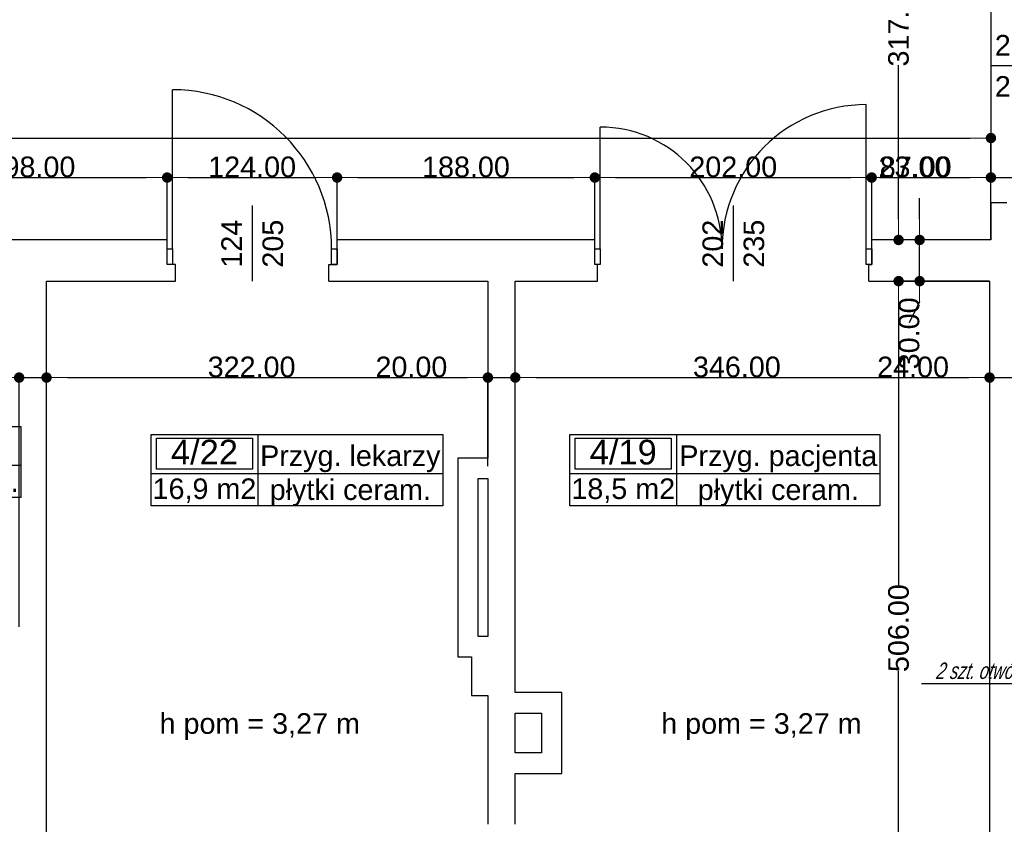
# Model space of a CAD drawing. Header units: millimetres. Extents: x -175445 to -20415, y -559200 to 231527.
# Tile 102 of 256: x -111174 to -103991, y -167691 to -161825. Entities that reach past the tile are written whole.
import ezdxf
from ezdxf import colors
from ezdxf.entities.mleader import LeaderData, LeaderLine
from ezdxf.enums import TextEntityAlignment as Align
from ezdxf.lldxf.tags import DXFTag
from ezdxf.math import Vec2, Vec3

# ---------------------------------------------------------------- set-up
doc = ezdxf.new("R2010")
doc.units = ezdxf.units.MM
doc.header["$MEASUREMENT"] = 0
for name, color, linetype in [('Drzwi', 7, 'Continuous'), ('Obiekt', 7, 'Continuous'), ('Strefa', 9, 'Continuous'), ('Słup', 7, 'Continuous'), ('Tekst', 7, 'Continuous'), ('Wymiary', 9, 'Continuous'), ('Ściana', 7, 'Continuous')]:
    doc.layers.add(name, color=color, linetype=linetype)
doc.layers.add('PT - otworowanie wyżej', color=4, linetype='DASH', lineweight=18)
doc.styles.add('Arial', font='txt')
doc.styles.add('ROMANS-ITALIC', font='ariali.ttf', dxfattribs={"width": 0.7, "oblique": 12})
doc.styles.add('Times new roman', font='txt')
tags = doc.linetypes.add('DASH', pattern=[15, 10, -5]).pattern_tags.tags
tags[6:7] = [DXFTag(74, 4), DXFTag(75, 0), DXFTag(340, '0'), DXFTag(46, 0.0), DXFTag(50, 0.0), DXFTag(44, 0.0), DXFTag(45, 0.0)]
tags[4:5] = [DXFTag(74, 4), DXFTag(75, 0), DXFTag(340, '0'), DXFTag(46, 0.0), DXFTag(50, 0.0), DXFTag(44, 0.0), DXFTag(45, 0.0)]
doc.dimstyles.new('GENERATED_STYLE__1', dxfattribs={"dimtxt": 150, "dimasz": 152, "dimexe": 0.18, "dimexo": 0, "dimgap": 0.09, "dimtad": 1, "dimtih": 1, "dimtoh": 1, "dimlfac": 0.1, "dimzin": 0, "dimdsep": 46, "dimtxsty": 'Arial', "dimblk": 'ARROWHEAD_11', "dimblk1": 'ARROWHEAD_11', "dimblk2": 'ARROWHEAD_11', "dimcen": 0.09, "dimclrd": 256, "dimclre": 256, "dimclrt": 256, "dimazin": 0, "dimtfac": 1, "dimtdec": 4, "dimtmove": 0, "dimatfit": 3, "dimfxl": 1, "dimtolj": 1, "dimtzin": 0, "dimarcsym": 0})
doc.dimstyles.new('GENERATED_STYLE__2', dxfattribs={"dimtxt": 150, "dimasz": 152, "dimexe": 0.18, "dimexo": 0, "dimgap": 0.09, "dimtad": 1, "dimlfac": 0.1, "dimzin": 0, "dimdsep": 46, "dimtxsty": 'Arial', "dimblk": 'ARROWHEAD_11', "dimblk1": 'ARROWHEAD_11', "dimblk2": 'ARROWHEAD_11', "dimcen": 0.09, "dimclrd": 256, "dimclre": 256, "dimclrt": 256, "dimazin": 0, "dimtfac": 1, "dimtdec": 4, "dimtmove": 0, "dimatfit": 3, "dimfxl": 1, "dimtolj": 1, "dimtzin": 0, "dimarcsym": 0})

# ---------------------------------------------------------------- blocks, each defined once
blk = doc.blocks.new('Przyg. pacjenta_4_19_19', base_point=(-106381.1, 30237.9))
at = {"layer": 'Strefa'}
for p, q in [((-107160.1, 30520.7), (-104897.9, 30520.7)), ((-107160.1, 30002.2), (-107160.1, 30520.7)), ((-107121.2, 30494.8), (-106420, 30494.8)), ((-107121.2, 30268.5), (-107121.2, 30494.8)), ((-106420, 30494.8), (-106420, 30268.5)), ((-106381.1, 30520.7), (-106381.1, 30002.2)), ((-104897.9, 30520.7), (-104897.9, 30002.2)), ((-106420, 30268.5), (-107121.2, 30268.5)), ((-107160.1, 30237.9), (-104897.9, 30237.9)), ((-104897.9, 30002.2), (-107160.1, 30002.2))]:
    blk.add_line(p, q, dxfattribs=at)
at = {"layer": 'Strefa', "style": 'Arial'}
for tag, height, p in [('ROOM_NUMBER', 180, (-106770.6, 30392.8)), ('ROOM_NAME', 150, (-105639.5, 30366.3)), ('ROOM_CALC_AREA', 150, (-106770.6, 30125.8)), ('floor_f', 150, (-105639.5, 30118.8))]:
    blk.add_attdef(tag, text='', height=height, dxfattribs=at).set_placement(p, align=Align.MIDDLE_CENTER)
blk = doc.blocks.new('Przyg. lekarzy_4_22_22', base_point=(-109436.5, 30237.9))
at = {"layer": 'Strefa'}
for p, q in [((-110215.5, 30520.7), (-108087.2, 30520.7)), ((-110215.5, 30002.2), (-110215.5, 30520.7)), ((-110176.6, 30494.8), (-109475.4, 30494.8)), ((-110176.6, 30268.5), (-110176.6, 30494.8)), ((-109475.4, 30494.8), (-109475.4, 30268.5)), ((-109436.5, 30520.7), (-109436.5, 30002.2)), ((-108087.2, 30520.7), (-108087.2, 30002.2)), ((-109475.4, 30268.5), (-110176.6, 30268.5)), ((-110215.5, 30237.9), (-108087.2, 30237.9)), ((-108087.2, 30002.2), (-110215.5, 30002.2))]:
    blk.add_line(p, q, dxfattribs=at)
at = {"layer": 'Strefa', "style": 'Arial'}
for tag, height, p in [('ROOM_NUMBER', 180, (-109826, 30392.8)), ('ROOM_NAME', 150, (-108761.8, 30366.3)), ('ROOM_CALC_AREA', 150, (-109826, 30125.8)), ('floor_f', 150, (-108761.8, 30118.8))]:
    blk.add_attdef(tag, text='', height=height, dxfattribs=at).set_placement(p, align=Align.MIDDLE_CENTER)
blk = doc.blocks.new('Pom. tech._4_23_23', base_point=(-112372.9, 30297))
at = {"layer": 'Strefa'}
for p, q in [((-113107, 30579.9), (-111164.8, 30579.9)), ((-113107, 30061.3), (-113107, 30579.9)), ((-113070.3, 30553.9), (-112409.6, 30553.9)), ((-113070.3, 30327.6), (-113070.3, 30553.9)), ((-112409.6, 30553.9), (-112409.6, 30327.6)), ((-112372.9, 30579.9), (-112372.9, 30061.3)), ((-111164.8, 30579.9), (-111164.8, 30061.3)), ((-112409.6, 30327.6), (-113070.3, 30327.6)), ((-113107, 30297), (-111164.8, 30297)), ((-111164.8, 30061.3), (-113107, 30061.3))]:
    blk.add_line(p, q, dxfattribs=at)
at = {"layer": 'Strefa', "style": 'Arial'}
for tag, height, p in [('ROOM_NUMBER', 180, (-112739.9, 30451.9)), ('ROOM_NAME', 150, (-111768.8, 30445.8)), ('ROOM_CALC_AREA', 150, (-112739.9, 30184.9)), ('floor_f', 150, (-111768.8, 30177.9))]:
    blk.add_attdef(tag, text='', height=height, dxfattribs=at).set_placement(p, align=Align.MIDDLE_CENTER)
blk = doc.blocks.new('ARROWHEAD_11')
at = {"color": 0, "linetype": 'Continuous', "lineweight": 0}
blk.add_line((0, 0), (-1, 0), dxfattribs=at)
at = {"color": 0, "linetype": 'Continuous', "lineweight": 0, "const_width": 0.25, "flags": 128}
blk.add_lwpolyline([(-0.125, 0, 1), (0.125, 0, 1)], format="xyb", close=True, dxfattribs=at)
blk = doc.blocks.new('*D1220')
at = {"layer": 'Defpoints', "color": 0}
for p in [(-110098, -162975.4), (-112078, -163430.6), (-110098, -163430.6)]:
    blk.add_point(p, dxfattribs=at)
at = {"layer": 'Wymiary', "lineweight": -2}
for p, q in [((-112078, -163430.6), (-112078, -162975.2)), ((-111926, -162975.4), (-110250, -162975.4)), ((-110098, -163430.6), (-110098, -162975.2))]:
    blk.add_line(p, q, dxfattribs=at)
at = {"layer": 'Wymiary', "lineweight": -2, "xscale": 152, "yscale": 152, "zscale": 152, "rotation": 180}
blk.add_blockref('ARROWHEAD_11', (-112078, -162975.4), dxfattribs=at)
at = {"layer": 'Wymiary', "lineweight": -2, "xscale": 152, "yscale": 152, "zscale": 152}
blk.add_blockref('ARROWHEAD_11', (-110098, -162975.4), dxfattribs=at)
at = {"layer": 'Wymiary', "lineweight": 13, "insert": (-111088, -162898.7), "char_height": 150, "attachment_point": 5, "style": 'Arial'}
blk.add_mtext('\\A1;198.00', dxfattribs=at)
blk = doc.blocks.new('*D1221')
at = {"layer": 'Defpoints', "color": 0}
for p in [(-108858, -162975.4), (-110098, -163430.6), (-108858, -163430.6)]:
    blk.add_point(p, dxfattribs=at)
at = {"layer": 'Wymiary', "lineweight": -2}
for p, q in [((-110098, -163430.6), (-110098, -162975.2)), ((-109946, -162975.4), (-109010, -162975.4)), ((-108858, -163430.6), (-108858, -162975.2))]:
    blk.add_line(p, q, dxfattribs=at)
at = {"layer": 'Wymiary', "lineweight": -2, "xscale": 152, "yscale": 152, "zscale": 152, "rotation": 180}
blk.add_blockref('ARROWHEAD_11', (-110098, -162975.4), dxfattribs=at)
at = {"layer": 'Wymiary', "lineweight": -2, "xscale": 152, "yscale": 152, "zscale": 152}
blk.add_blockref('ARROWHEAD_11', (-108858, -162975.4), dxfattribs=at)
at = {"layer": 'Wymiary', "lineweight": 13, "insert": (-109478, -162898.7), "char_height": 150, "attachment_point": 5, "style": 'Arial'}
blk.add_mtext('\\A1;124.00', dxfattribs=at)
blk = doc.blocks.new('*D1222')
at = {"layer": 'Defpoints', "color": 0}
for p in [(-106978, -162975.4), (-108858, -163430.6), (-106978, -163430.6)]:
    blk.add_point(p, dxfattribs=at)
at = {"layer": 'Wymiary', "lineweight": -2}
for p, q in [((-108858, -163430.6), (-108858, -162975.2)), ((-108706, -162975.4), (-107130, -162975.4)), ((-106978, -163430.6), (-106978, -162975.2))]:
    blk.add_line(p, q, dxfattribs=at)
at = {"layer": 'Wymiary', "lineweight": -2, "xscale": 152, "yscale": 152, "zscale": 152, "rotation": 180}
blk.add_blockref('ARROWHEAD_11', (-108858, -162975.4), dxfattribs=at)
at = {"layer": 'Wymiary', "lineweight": -2, "xscale": 152, "yscale": 152, "zscale": 152}
blk.add_blockref('ARROWHEAD_11', (-106978, -162975.4), dxfattribs=at)
at = {"layer": 'Wymiary', "lineweight": 13, "insert": (-107918, -162898.7), "char_height": 150, "attachment_point": 5, "style": 'Arial'}
blk.add_mtext('\\A1;188.00', dxfattribs=at)
blk = doc.blocks.new('*D1223')
at = {"layer": 'Defpoints', "color": 0}
for p in [(-104958, -162975.4), (-106978, -163430.6), (-104958, -163430.6)]:
    blk.add_point(p, dxfattribs=at)
at = {"layer": 'Wymiary', "lineweight": -2}
for p, q in [((-106978, -163430.6), (-106978, -162975.2)), ((-106826, -162975.4), (-105110, -162975.4)), ((-104958, -163430.6), (-104958, -162975.2))]:
    blk.add_line(p, q, dxfattribs=at)
at = {"layer": 'Wymiary', "lineweight": -2, "xscale": 152, "yscale": 152, "zscale": 152, "rotation": 180}
blk.add_blockref('ARROWHEAD_11', (-106978, -162975.4), dxfattribs=at)
at = {"layer": 'Wymiary', "lineweight": -2, "xscale": 152, "yscale": 152, "zscale": 152}
blk.add_blockref('ARROWHEAD_11', (-104958, -162975.4), dxfattribs=at)
at = {"layer": 'Wymiary', "lineweight": 13, "insert": (-105968, -162898.7), "char_height": 150, "attachment_point": 5, "style": 'Arial'}
blk.add_mtext('\\A1;202.00', dxfattribs=at)
blk = doc.blocks.new('*D1224')
at = {"layer": 'Defpoints', "color": 0}
for p in [(-104088, -161600.6), (-104088, -162975.4), (-104958, -163430.6)]:
    blk.add_point(p, dxfattribs=at)
at = {"layer": 'Wymiary', "lineweight": -2}
for p, q in [((-104088, -161600.6), (-104088, -162975.6)), ((-104958, -163430.6), (-104958, -162975.2)), ((-104806, -162975.4), (-104240, -162975.4))]:
    blk.add_line(p, q, dxfattribs=at)
at = {"layer": 'Wymiary', "lineweight": -2, "xscale": 152, "yscale": 152, "zscale": 152, "rotation": 180}
blk.add_blockref('ARROWHEAD_11', (-104958, -162975.4), dxfattribs=at)
at = {"layer": 'Wymiary', "lineweight": -2, "xscale": 152, "yscale": 152, "zscale": 152}
blk.add_blockref('ARROWHEAD_11', (-104088, -162975.4), dxfattribs=at)
at = {"layer": 'Wymiary', "lineweight": 13, "insert": (-104636.8, -162898.7), "char_height": 150, "attachment_point": 5, "style": 'Arial'}
blk.add_mtext('\\A1;87.00', dxfattribs=at)
blk = doc.blocks.new('*D1225')
at = {"layer": 'Defpoints', "color": 0}
for p in [(-104088, -161600.6), (-103858, -161600.6), (-103858, -162975.4)]:
    blk.add_point(p, dxfattribs=at)
at = {"layer": 'Wymiary', "lineweight": -2}
for p, q in [((-104088, -161600.6), (-104088, -162975.6)), ((-103858, -161600.6), (-103858, -162975.6)), ((-104900.3, -162975.4), (-104392, -162975.4)), ((-104392, -162975.4), (-104240, -162975.4)), ((-104088, -162975.4), (-103858, -162975.4)), ((-103706, -162975.4), (-103554, -162975.4))]:
    blk.add_line(p, q, dxfattribs=at)
at = {"layer": 'Wymiary', "lineweight": -2, "xscale": 152, "yscale": 152, "zscale": 152}
blk.add_blockref('ARROWHEAD_11', (-104088, -162975.4), dxfattribs=at)
at = {"layer": 'Wymiary', "lineweight": -2, "xscale": 152, "yscale": 152, "zscale": 152, "rotation": 180}
blk.add_blockref('ARROWHEAD_11', (-103858, -162975.4), dxfattribs=at)
at = {"layer": 'Wymiary', "lineweight": 13, "insert": (-104646.2, -162898.6), "char_height": 150, "attachment_point": 5, "style": 'Arial'}
blk.add_mtext('\\A1;23.00', dxfattribs=at)
blk = doc.blocks.new('*D1238')
at = {"layer": 'Defpoints', "color": 0}
for p in [(-104088, -162687.4), (-125758, -163170.6), (-104088, -163430.6)]:
    blk.add_point(p, dxfattribs=at)
at = {"layer": 'Wymiary', "lineweight": -2}
for p, q in [((-125758, -163170.6), (-125758, -162687.2)), ((-125606, -162687.4), (-104240, -162687.4)), ((-104088, -163430.6), (-104088, -162687.2))]:
    blk.add_line(p, q, dxfattribs=at)
at = {"layer": 'Wymiary', "lineweight": -2, "xscale": 152, "yscale": 152, "zscale": 152, "rotation": 180}
blk.add_blockref('ARROWHEAD_11', (-125758, -162687.4), dxfattribs=at)
at = {"layer": 'Wymiary', "lineweight": -2, "xscale": 152, "yscale": 152, "zscale": 152}
blk.add_blockref('ARROWHEAD_11', (-104088, -162687.4), dxfattribs=at)
at = {"layer": 'Wymiary', "lineweight": 13, "insert": (-114923, -162610.7), "char_height": 150, "attachment_point": 5, "style": 'Arial'}
blk.add_mtext('\\A1;2167.00', dxfattribs=at)
blk = doc.blocks.new('*D1500')
at = {"layer": 'Defpoints', "color": 0}
for p in [(-104761.7, -163730.6), (-104098, -163730.6), (-104258, -168790.6)]:
    blk.add_point(p, dxfattribs=at)
at = {"layer": 'Wymiary', "lineweight": -2}
for p, q in [((-104098, -163730.6), (-104761.8, -163730.6)), ((-104761.7, -163882.6), (-104761.7, -165949.4)), ((-104761.7, -168638.6), (-104761.7, -166571.8)), ((-104258, -168790.6), (-104761.8, -168790.6))]:
    blk.add_line(p, q, dxfattribs=at)
at = {"layer": 'Wymiary', "lineweight": -2, "xscale": 152, "yscale": 152, "zscale": 152}
for p, rotation in [((-104761.7, -163730.6), 90), ((-104761.7, -168790.6), 270)]:
    blk.add_blockref('ARROWHEAD_11', p, dxfattribs=dict(at, rotation=rotation))
at = {"layer": 'Wymiary', "lineweight": 13, "insert": (-104761.7, -166260.6), "char_height": 150, "attachment_point": 5, "rotation": 90, "style": 'Arial'}
blk.add_mtext('\\A1;506.00', dxfattribs=at)
blk = doc.blocks.new('*D1501')
at = {"layer": 'Defpoints', "color": 0}
for p in [(-104608.2, -163430.6), (-104088, -163430.6), (-104098, -163730.6)]:
    blk.add_point(p, dxfattribs=at)
at = {"layer": 'Wymiary', "lineweight": -2}
for p, q in [((-104608.2, -163278.6), (-104608.2, -163126.6)), ((-104088, -163430.6), (-104608.4, -163430.6)), ((-104608.2, -163730.6), (-104608.2, -163430.6)), ((-104098, -163730.6), (-104608.4, -163730.6)), ((-104608.2, -163882.6), (-104684.9, -164034.6))]:
    blk.add_line(p, q, dxfattribs=at)
at = {"layer": 'Wymiary', "lineweight": -2, "xscale": 152, "yscale": 152, "zscale": 152}
for p, rotation in [((-104608.2, -163430.6), 270), ((-104608.2, -163730.6), 90)]:
    blk.add_blockref('ARROWHEAD_11', p, dxfattribs=dict(at, rotation=rotation))
at = {"layer": 'Wymiary', "lineweight": 13, "insert": (-104684.9, -164111.4), "char_height": 150, "attachment_point": 5, "rotation": 90, "style": 'Arial'}
blk.add_mtext('\\A1;30.00', dxfattribs=at)
blk = doc.blocks.new('*D1502')
at = {"layer": 'Defpoints', "color": 0}
for p in [(-104761.7, -160260.6), (-104088, -160260.6), (-104088, -163430.6)]:
    blk.add_point(p, dxfattribs=at)
at = {"layer": 'Wymiary', "lineweight": -2}
for p, q in [((-104088, -160260.6), (-104761.8, -160260.6)), ((-104761.7, -160412.6), (-104761.7, -161534.5)), ((-104761.7, -163278.6), (-104761.7, -162156.8)), ((-104088, -163430.6), (-104761.8, -163430.6))]:
    blk.add_line(p, q, dxfattribs=at)
at = {"layer": 'Wymiary', "lineweight": -2, "xscale": 152, "yscale": 152, "zscale": 152}
for p, rotation in [((-104761.7, -160260.6), 90), ((-104761.7, -163430.6), 270)]:
    blk.add_blockref('ARROWHEAD_11', p, dxfattribs=dict(at, rotation=rotation))
at = {"layer": 'Wymiary', "lineweight": 13, "insert": (-104761.7, -161845.6), "char_height": 150, "attachment_point": 5, "rotation": 90, "style": 'Arial'}
blk.add_mtext('\\A1;317.00', dxfattribs=at)
blk = doc.blocks.new('*D1505')
at = {"layer": 'Defpoints', "color": 0}
for p in [(-110978, -164433.7), (-111178, -166250.6), (-110978, -166250.6)]:
    blk.add_point(p, dxfattribs=at)
at = {"layer": 'Wymiary', "lineweight": -2}
for p, q in [((-111990.3, -164433.7), (-111482, -164433.7)), ((-111482, -164433.7), (-111330, -164433.7)), ((-111178, -166250.6), (-111178, -164433.6)), ((-111178, -164433.7), (-110978, -164433.7)), ((-110978, -166250.6), (-110978, -164433.6)), ((-110826, -164433.7), (-110674, -164433.7))]:
    blk.add_line(p, q, dxfattribs=at)
at = {"layer": 'Wymiary', "lineweight": -2, "xscale": 152, "yscale": 152, "zscale": 152}
blk.add_blockref('ARROWHEAD_11', (-111178, -164433.7), dxfattribs=at)
at = {"layer": 'Wymiary', "lineweight": -2, "xscale": 152, "yscale": 152, "zscale": 152, "rotation": 180}
blk.add_blockref('ARROWHEAD_11', (-110978, -164433.7), dxfattribs=at)
at = {"layer": 'Wymiary', "lineweight": 13, "insert": (-111736.2, -164357.1), "char_height": 150, "attachment_point": 5, "style": 'Arial'}
blk.add_mtext('\\A1;20.00', dxfattribs=at)
blk = doc.blocks.new('*D1506')
at = {"layer": 'Defpoints', "color": 0}
for p in [(-107758, -164433.7), (-107758, -165080.6), (-110978, -166250.6)]:
    blk.add_point(p, dxfattribs=at)
at = {"layer": 'Wymiary', "lineweight": -2}
for p, q in [((-110978, -166250.6), (-110978, -164433.6)), ((-110826, -164433.7), (-107910, -164433.7)), ((-107758, -165080.6), (-107758, -164433.6))]:
    blk.add_line(p, q, dxfattribs=at)
at = {"layer": 'Wymiary', "lineweight": -2, "xscale": 152, "yscale": 152, "zscale": 152, "rotation": 180}
blk.add_blockref('ARROWHEAD_11', (-110978, -164433.7), dxfattribs=at)
at = {"layer": 'Wymiary', "lineweight": -2, "xscale": 152, "yscale": 152, "zscale": 152}
blk.add_blockref('ARROWHEAD_11', (-107758, -164433.7), dxfattribs=at)
at = {"layer": 'Wymiary', "lineweight": 13, "insert": (-109481.8, -164357), "char_height": 150, "attachment_point": 5, "style": 'Arial'}
blk.add_mtext('\\A1;322.00', dxfattribs=at)
blk = doc.blocks.new('*D1507')
at = {"layer": 'Defpoints', "color": 0}
for p in [(-107558, -164433.7), (-107758, -165080.6), (-107558, -165080.6)]:
    blk.add_point(p, dxfattribs=at)
at = {"layer": 'Wymiary', "lineweight": -2}
for p, q in [((-108570.3, -164433.7), (-108062, -164433.7)), ((-108062, -164433.7), (-107910, -164433.7)), ((-107758, -165080.6), (-107758, -164433.6)), ((-107758, -164433.7), (-107558, -164433.7)), ((-107558, -165080.6), (-107558, -164433.6)), ((-107406, -164433.7), (-107254, -164433.7))]:
    blk.add_line(p, q, dxfattribs=at)
at = {"layer": 'Wymiary', "lineweight": -2, "xscale": 152, "yscale": 152, "zscale": 152}
blk.add_blockref('ARROWHEAD_11', (-107758, -164433.7), dxfattribs=at)
at = {"layer": 'Wymiary', "lineweight": -2, "xscale": 152, "yscale": 152, "zscale": 152, "rotation": 180}
blk.add_blockref('ARROWHEAD_11', (-107558, -164433.7), dxfattribs=at)
at = {"layer": 'Wymiary', "lineweight": 13, "insert": (-108316.2, -164357.1), "char_height": 150, "attachment_point": 5, "style": 'Arial'}
blk.add_mtext('\\A1;20.00', dxfattribs=at)
blk = doc.blocks.new('*D1508')
at = {"layer": 'Defpoints', "color": 0}
for p in [(-104098, -163730.6), (-104098, -164433.7), (-107558, -165080.6)]:
    blk.add_point(p, dxfattribs=at)
at = {"layer": 'Wymiary', "lineweight": -2}
for p, q in [((-104098, -163730.6), (-104098, -164433.9)), ((-107558, -165080.6), (-107558, -164433.6)), ((-107406, -164433.7), (-104250, -164433.7))]:
    blk.add_line(p, q, dxfattribs=at)
at = {"layer": 'Wymiary', "lineweight": -2, "xscale": 152, "yscale": 152, "zscale": 152, "rotation": 180}
blk.add_blockref('ARROWHEAD_11', (-107558, -164433.7), dxfattribs=at)
at = {"layer": 'Wymiary', "lineweight": -2, "xscale": 152, "yscale": 152, "zscale": 152}
blk.add_blockref('ARROWHEAD_11', (-104098, -164433.7), dxfattribs=at)
at = {"layer": 'Wymiary', "lineweight": 13, "insert": (-105941.8, -164357), "char_height": 150, "attachment_point": 5, "style": 'Arial'}
blk.add_mtext('\\A1;346.00', dxfattribs=at)
blk = doc.blocks.new('*D1509')
at = {"layer": 'Defpoints', "color": 0}
for p in [(-104098, -163730.6), (-103858, -164160.6), (-103858, -164433.7)]:
    blk.add_point(p, dxfattribs=at)
at = {"layer": 'Wymiary', "lineweight": -2}
for p, q in [((-104098, -163730.6), (-104098, -164433.9)), ((-103858, -164160.6), (-103858, -164433.9)), ((-104910.3, -164433.7), (-104402, -164433.7)), ((-104402, -164433.7), (-104250, -164433.7)), ((-104098, -164433.7), (-103858, -164433.7)), ((-103706, -164433.7), (-103554, -164433.7))]:
    blk.add_line(p, q, dxfattribs=at)
at = {"layer": 'Wymiary', "lineweight": -2, "xscale": 152, "yscale": 152, "zscale": 152}
blk.add_blockref('ARROWHEAD_11', (-104098, -164433.7), dxfattribs=at)
at = {"layer": 'Wymiary', "lineweight": -2, "xscale": 152, "yscale": 152, "zscale": 152, "rotation": 180}
blk.add_blockref('ARROWHEAD_11', (-103858, -164433.7), dxfattribs=at)
at = {"layer": 'Wymiary', "lineweight": 13, "insert": (-104656.2, -164357.1), "char_height": 150, "attachment_point": 5, "style": 'Arial'}
blk.add_mtext('\\A1;24.00', dxfattribs=at)

msp = doc.modelspace()

# ---------------------------------------------------------------- linework, layer by layer
at = {"layer": 'Drzwi', "color": 253}
for p, q in [((-110058.019, -163495.636), (-110058.019, -162335.636)), ((-104998.019, -163495.636), (-104998.019, -162443.636)), ((-106938.019, -163495.636), (-106938.019, -162607.636)), ((-110098.019, -163495.636), (-110058.019, -163495.636)), ((-110098.019, -163610.636), (-110098.019, -163495.636)), ((-110098.019, -163610.636), (-110098.019, -163495.636)), ((-110058.019, -163495.636), (-110058.019, -163610.636)), ((-108898.019, -163610.636), (-108898.019, -163495.636)), ((-108898.019, -163495.636), (-108858.019, -163495.636)), ((-108858.019, -163495.636), (-108858.019, -163610.636)), ((-108858.019, -163610.636), (-108858.019, -163495.636)), ((-106978.019, -163495.636), (-106938.019, -163495.636)), ((-106978.019, -163610.636), (-106978.019, -163495.636)), ((-106978.019, -163610.636), (-106978.019, -163495.636)), ((-106938.019, -163495.636), (-106938.019, -163610.636)), ((-104998.019, -163610.636), (-104998.019, -163495.636)), ((-104998.019, -163495.636), (-104958.019, -163495.636)), ((-104958.019, -163495.636), (-104958.019, -163610.636)), ((-104958.019, -163610.636), (-104958.019, -163495.636)), ((-110058.019, -163610.636), (-110098.019, -163610.636)), ((-110038.019, -163610.636), (-110098.019, -163610.636)), ((-108918.019, -163610.636), (-108858.019, -163610.636)), ((-108858.019, -163610.636), (-108898.019, -163610.636)), ((-106938.019, -163610.636), (-106978.019, -163610.636)), ((-106958.019, -163610.636), (-106978.019, -163610.636)), ((-104958.019, -163610.636), (-104998.019, -163610.636)), ((-104978.019, -163610.636), (-104958.019, -163610.636))]:
    msp.add_line(p, q, dxfattribs=at)
for centre, radius, start, end in [((-110058.019, -163495.636), 1160, 0, 90), ((-104998.019, -163495.636), 1052, 90, 180), ((-106938.019, -163495.636), 888, 0, 90)]:
    msp.add_arc(centre, radius, start, end, dxfattribs=at)
at = {"layer": 'Obiekt', "color": 253}
for p, q in [((-103606.64, -162160.636), (-104088.019, -162160.636)), ((-109478.019, -163179.258), (-109478.019, -163730.636)), ((-105968.019, -163179.258), (-105968.019, -163730.636))]:
    msp.add_line(p, q, dxfattribs=at)
at = {"layer": 'Słup', "color": 253}
for p, q in [((-107878.019, -166470.636), (-107878.019, -166750.636)), ((-107878.019, -166750.636), (-107758.019, -166750.636))]:
    msp.add_line(p, q, dxfattribs=at)
at = {"layer": 'Ściana', "color": 253}
for p, q in [((-103973.019, -163160.636), (-104088.019, -163160.636)), ((-110098.019, -163495.636), (-110098.019, -163430.636)), ((-108858.019, -163495.636), (-108858.019, -163430.636)), ((-106978.019, -163495.636), (-106978.019, -163430.636)), ((-104958.019, -163495.636), (-104958.019, -163430.636)), ((-110098.019, -163610.636), (-110098.019, -163495.636)), ((-108858.019, -163610.636), (-108858.019, -163495.636)), ((-106978.019, -163610.636), (-106978.019, -163495.636)), ((-104958.019, -163610.636), (-104958.019, -163495.636)), ((-110038.019, -163610.636), (-110098.019, -163610.636)), ((-110038.019, -163730.636), (-110038.019, -163610.636)), ((-108918.019, -163730.636), (-108918.019, -163610.636)), ((-108918.019, -163610.636), (-108858.019, -163610.636)), ((-106958.019, -163610.636), (-106978.019, -163610.636)), ((-106958.019, -163730.636), (-106958.019, -163610.636)), ((-104978.019, -163730.636), (-104978.019, -163610.636)), ((-104978.019, -163610.636), (-104958.019, -163610.636))]:
    msp.add_line(p, q, dxfattribs=at)
at = {"layer": 'Ściana', "color": 253, "flags": 128}
for points in [[(-104088.019, -163160.636), (-104088.019, -163430.636)], [(-110098.019, -163430.636), (-112078.019, -163430.636)], [(-106978.019, -163430.636), (-108858.019, -163430.636)], [(-104088.019, -163430.636), (-104958.019, -163430.636)], [(-110978.019, -163730.636), (-110038.019, -163730.636)], [(-110978.019, -169070.636), (-110978.019, -163730.636)], [(-108918.019, -163730.636), (-107758.019, -163730.636)], [(-107758.019, -163730.636), (-107758.019, -165020.636)], [(-107558.019, -163730.636), (-106958.019, -163730.636)], [(-107558.019, -166730.636), (-107558.019, -163730.636)], [(-104978.019, -163730.636), (-104098.019, -163730.636)], [(-104098.019, -163730.636), (-104098.019, -168790.636)], [(-107758.019, -165020.636), (-107978.019, -165020.636)], [(-107978.019, -165020.636), (-107978.019, -166470.636)], [(-107828.019, -165170.636), (-107758.019, -165170.636)], [(-107828.019, -166320.636), (-107828.019, -165170.636)], [(-107758.019, -165170.636), (-107758.019, -166320.636)], [(-107758.019, -166320.636), (-107828.019, -166320.636)], [(-107978.019, -166470.636), (-107878.019, -166470.636)], [(-107758.019, -166750.636), (-107758.019, -167690.636)], [(-107218.019, -166730.636), (-107558.019, -166730.636)], [(-107218.019, -167320.636), (-107218.019, -166730.636)], [(-107558.019, -166880.636), (-107368.019, -166880.636)], [(-107558.019, -167170.636), (-107558.019, -166880.636)], [(-107368.019, -166880.636), (-107368.019, -167170.636)], [(-107368.019, -167170.636), (-107558.019, -167170.636)], [(-107558.019, -167320.636), (-107218.019, -167320.636)], [(-107558.019, -167690.636), (-107558.019, -167320.636)]]:
    msp.add_lwpolyline(points, dxfattribs=at)

# ---------------------------------------------------------------- block references
at = {"layer": 'Strefa', "color": 253}
ref = msp.add_blockref('Pom. tech._4_23_23', (-112372.927, -165072.96), dxfattribs=at)
ref.add_attrib('ROOM_NAME', 'Pom. tech.', dxfattribs={"color": 7, "height": 150, "style": 'Arial'}).set_placement((-111768.843, -164924.143), align=Align.MIDDLE_CENTER)
ref.add_attrib('ROOM_NUMBER', '4/23', dxfattribs={"color": 7, "height": 180, "style": 'Arial'}).set_placement((-112739.947, -164918.013), align=Align.MIDDLE_CENTER)
ref.add_attrib('ROOM_CALC_AREA', '5,6 m2', dxfattribs={"color": 7, "height": 150, "style": 'Arial'}).set_placement((-112739.947, -165185.014), align=Align.MIDDLE_CENTER)
ref.add_attrib('floor_f', 'płytki ceram.', dxfattribs={"color": 7, "height": 150, "style": 'Arial'}).set_placement((-111768.843, -165192.06), align=Align.MIDDLE_CENTER)
ref = msp.add_blockref('Przyg. lekarzy_4_22_22', (-109436.462, -165132.084), dxfattribs=at)
ref.add_attrib('ROOM_NAME', 'Przyg. lekarzy', dxfattribs={"color": 7, "height": 150, "style": 'Arial'}).set_placement((-108761.821, -165003.683), align=Align.MIDDLE_CENTER)
ref.add_attrib('ROOM_NUMBER', '4/22', dxfattribs={"color": 7, "height": 180, "style": 'Arial'}).set_placement((-109825.982, -164977.136), align=Align.MIDDLE_CENTER)
ref.add_attrib('ROOM_CALC_AREA', '16,9 m2', dxfattribs={"color": 7, "height": 150, "style": 'Arial'}).set_placement((-109825.982, -165244.138), align=Align.MIDDLE_CENTER)
ref.add_attrib('floor_f', 'płytki ceram.', dxfattribs={"color": 7, "height": 150, "style": 'Arial'}).set_placement((-108761.821, -165251.183), align=Align.MIDDLE_CENTER)
ref = msp.add_blockref('Przyg. pacjenta_4_19_19', (-106381.088, -165132.084), dxfattribs=at)
ref.add_attrib('ROOM_NAME', 'Przyg. pacjenta', dxfattribs={"color": 7, "height": 150, "style": 'Arial'}).set_placement((-105639.485, -165003.683), align=Align.MIDDLE_CENTER)
ref.add_attrib('ROOM_NUMBER', '4/19', dxfattribs={"color": 7, "height": 180, "style": 'Arial'}).set_placement((-106770.608, -164977.198), align=Align.MIDDLE_CENTER)
ref.add_attrib('ROOM_CALC_AREA', '18,5 m2', dxfattribs={"color": 7, "height": 150, "style": 'Arial'}).set_placement((-106770.608, -165244.138), align=Align.MIDDLE_CENTER)
ref.add_attrib('floor_f', 'płytki ceram.', dxfattribs={"color": 7, "height": 150, "style": 'Arial'}).set_placement((-105639.485, -165251.183), align=Align.MIDDLE_CENTER)

# ---------------------------------------------------------------- texts
at = {"layer": 'Obiekt', "color": 253, "char_height": 150, "attachment_point": 7, "style": 'Arial'}
for s, insert in [('\\A1;{\\fArial|b0|i0|c238|p38;200}', (-104059.679, -162088.104)), ('\\A1;{\\fArial|b0|i0|c238|p38;235}', (-104059.679, -162388.207))]:
    msp.add_mtext(s, dxfattribs=dict(at, insert=insert))
at = {"layer": 'Obiekt', "color": 253, "char_height": 150, "attachment_point": 7, "rotation": 90, "style": 'Arial'}
for s, insert in [('\\A1;{\\fArial|b0|i0|c238|p38;124}', (-109553.019, -163632.296)), ('\\A1;{\\fArial|b0|i0|c238|p38;205}', (-109250.55, -163632.296)), ('\\A1;{\\fArial|b0|i0|c238|p38;202}', (-106040.55, -163632.296)), ('\\A1;{\\fArial|b0|i0|c238|p38;235}', (-105740.447, -163632.296))]:
    msp.add_mtext(s, dxfattribs=dict(at, insert=insert))
at = {"layer": 'Tekst', "color": 253, "char_height": 150, "attachment_point": 2, "style": 'Times new roman'}
for insert in [(-109422.51, -166880.847), (-105762.599, -166880.847)]:
    msp.add_mtext('\\A1;{\\fArial|b0|i0|c0|p38;h pom = 3,27 m}', dxfattribs=dict(at, insert=insert))

# ---------------------------------------------------------------- dimensions: what is measured, and where the dimension line sits
at = {"layer": 'Wymiary', "color": 8, "lineweight": 13}
for base, p1, p2, picture, middle in [((-104761.665, -160260.636), (-104088.019, -163430.636), (-104088.019, -160260.636), '*D1502', (-104761.665, -161845.636)), ((-104608.211, -163430.636), (-104098.019, -163730.636), (-104088.019, -163430.636), '*D1501', (-104684.938, -164111.363)), ((-104761.665, -163730.636), (-104258.019, -168790.636), (-104098.019, -163730.636), '*D1500', (-104761.665, -166260.636))]:
    dim = msp.add_linear_dim(base=base, p1=p1, p2=p2, angle=90, dimstyle='GENERATED_STYLE__2', dxfattribs=at)
    dim.commit()
    dim.dimension.update_dxf_attribs({"geometry": picture, "text_midpoint": middle, "dimtype": 160, "text_rotation": 90})
for base, p1, p2, picture, middle in [((-104088.019, -162975.372), (-104958.019, -163430.636), (-104088.019, -161600.636), '*D1224', (-104636.848, -162975.372)), ((-103858.019, -162975.372), (-104088.019, -161600.636), (-103858.019, -161600.636), '*D1225', (-104646.219, -162975.372)), ((-104088.019, -162687.366), (-125758.019, -163170.636), (-104088.019, -163430.636), '*D1238', (-114923.019, -162687.366)), ((-110098.019, -162975.372), (-112078.019, -163430.636), (-110098.019, -163430.636), '*D1220', (-111088.019, -162975.372)), ((-108858.019, -162975.372), (-110098.019, -163430.636), (-108858.019, -163430.636), '*D1221', (-109478.019, -162975.372)), ((-106978.019, -162975.372), (-108858.019, -163430.636), (-106978.019, -163430.636), '*D1222', (-107918.019, -162975.372)), ((-104958.019, -162975.372), (-106978.019, -163430.636), (-104958.019, -163430.636), '*D1223', (-105968.019, -162975.372)), ((-104098.019, -164433.75), (-107558.019, -165080.636), (-104098.019, -163730.636), '*D1508', (-105941.848, -164433.75)), ((-103858.019, -164433.75), (-104098.019, -163730.636), (-103858.019, -164160.636), '*D1509', (-104656.219, -164433.75)), ((-110978.019, -164433.75), (-111178.019, -166250.636), (-110978.019, -166250.636), '*D1505', (-111736.219, -164433.75)), ((-107758.019, -164433.75), (-110978.019, -166250.636), (-107758.019, -165080.636), '*D1506', (-109481.848, -164433.75)), ((-107558.019, -164433.75), (-107758.019, -165080.636), (-107558.019, -165080.636), '*D1507', (-108316.219, -164433.75))]:
    dim = msp.add_linear_dim(base=base, p1=p1, p2=p2, dimstyle='GENERATED_STYLE__1', dxfattribs=at)
    dim.commit()
    dim.dimension.update_dxf_attribs({"geometry": picture, "text_midpoint": middle, "dimtype": 160})

# ---------------------------------------------------------------- leaders
at = {"layer": 'PT - otworowanie wyżej', "color": 13, "linetype": 'Continuous', "true_color": 0xff5151}
ml = msp.add_multileader_mtext('Standard', dxfattribs=at)
ml.set_content('2 szt. otwów w stropie nad 4 piętrem 42X42', color=(255, 81, 81), style='ROMANS-ITALIC')
ml.set_leader_properties()
ml.build(insert=Vec2(0, 0))
ml.multileader.update_dxf_attribs({"has_text_frame": 1, "text_right_attachment_type": 5, "text_top_attachment_type": 0, "text_bottom_attachment_type": 0, "dogleg_length": 20, "arrow_head_size": 150})
ctx = ml.context
ctx.base_point, ctx.char_height, ctx.arrow_head_size, ctx.landing_gap_size, ctx.plane_origin = Vec3(-104566.494, -166588.666), 120, 150, 50, Vec3(-100103.555, -168723.963)
ctx.right_attachment, ctx.text_align_type = 5, 2
notes = []
notes.append((ctx, [(0, (1, 1, 0), (-101970.304, -166666.756), (-1, 0), 200, [(1, [(-101007.998, -166638.441), (-101014.19, -167409.1)], 256, [])])]))
ctx.mtext.insert, ctx.mtext.alignment, ctx.mtext.line_spacing_factor, ctx.mtext.flow_direction = Vec3(-102220.304, -166511.067), 3, 0.8, 5
for ctx, leaders in notes:
    for number, flags, end, landing, length, lines in leaders:
        leader = LeaderData()
        leader.index, (leader.has_last_leader_line, leader.has_dogleg_vector, leader.attachment_direction) = number, flags
        leader.last_leader_point, leader.dogleg_vector, leader.dogleg_length = Vec3(end), Vec3(landing), length
        for number, points, colour, breaks in lines:
            line = LeaderLine()
            line.index, line.vertices, line.color, line.breaks = number, Vec3.list(points), colors.encode_raw_color(colour), breaks
            leader.lines.append(line)
        ctx.leaders.append(leader)

doc.saveas('drawing.dxf')
